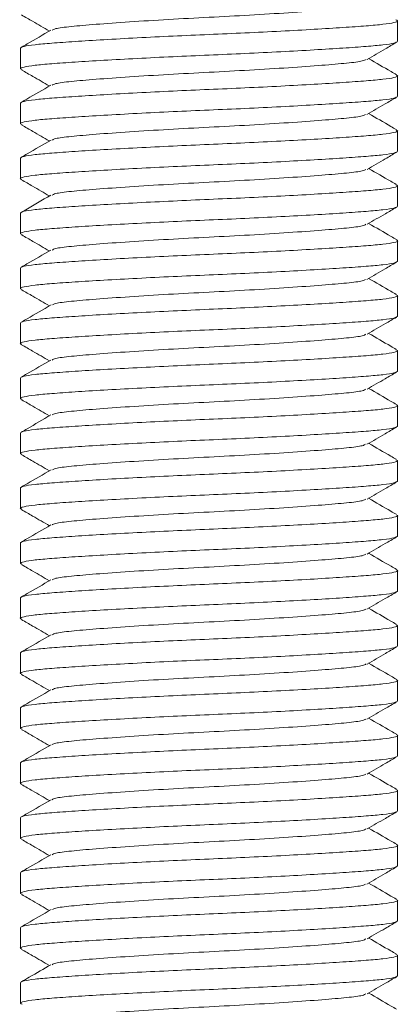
# Model space of a CAD drawing. Header units: millimetres. Extents: x 0 to 210, y 0 to 297.
# Tile 3 of 9: x 67.5 to 73.52, y 145.81 to 161.48. Entities that reach past the tile are written whole.
import ezdxf

# ---------------------------------------------------------------- set-up
doc = ezdxf.new("R2010")
doc.units = ezdxf.units.MM

msp = doc.modelspace()

# ---------------------------------------------------------------- linework, layer by layer
at = {"color": 7, "linetype": 'Continuous', "lineweight": 15}
for p, q in [((73.507, 161.137), (73.507, 161.464)), ((67.507, 161.027), (67.507, 160.699)), ((73.507, 160.262), (73.507, 160.589)), ((67.507, 160.152), (67.507, 159.824)), ((73.507, 159.387), (73.507, 159.714)), ((67.507, 159.277), (67.507, 158.949)), ((73.507, 158.512), (73.507, 158.839)), ((67.507, 158.402), (67.507, 158.074)), ((73.507, 157.637), (73.507, 157.964)), ((67.507, 157.527), (67.507, 157.199)), ((73.507, 156.762), (73.507, 157.089)), ((67.507, 156.652), (67.507, 156.324)), ((73.507, 155.887), (73.507, 156.214)), ((67.507, 155.777), (67.507, 155.449)), ((73.507, 155.012), (73.507, 155.339)), ((67.507, 154.902), (67.507, 154.574)), ((73.507, 154.137), (73.507, 154.464)), ((67.507, 154.027), (67.507, 153.699)), ((73.507, 153.262), (73.507, 153.589)), ((67.507, 153.152), (67.507, 152.824)), ((73.507, 152.387), (73.507, 152.714)), ((67.507, 152.277), (67.507, 151.949)), ((73.507, 151.512), (73.507, 151.839)), ((67.507, 151.402), (67.507, 151.074)), ((73.507, 150.637), (73.507, 150.964)), ((67.507, 150.527), (67.507, 150.199)), ((73.507, 149.762), (73.507, 150.089)), ((67.507, 149.652), (67.507, 149.324)), ((73.507, 148.887), (73.507, 149.214)), ((67.507, 148.777), (67.507, 148.449)), ((73.507, 148.012), (73.507, 148.339)), ((67.507, 147.902), (67.507, 147.574)), ((73.507, 147.137), (73.507, 147.464)), ((67.507, 147.027), (67.507, 146.699)), ((73.507, 146.262), (73.507, 146.589)), ((67.507, 146.152), (67.507, 145.824))]:
    msp.add_line(p, q, dxfattribs=at)
for points, knots in [([(73, 161.724), (72.987, 161.716), (72.955, 161.695), (72.714, 161.665), (72.317, 161.631), (71.784, 161.592), (71.164, 161.554), (70.507, 161.519), (69.849, 161.485), (69.229, 161.446), (68.696, 161.408), (68.299, 161.373), (68.058, 161.344), (68.027, 161.323), (68.014, 161.315)], [0, 0, 0, 0, 0.056794, 0.144207, 0.231619, 0.322135, 0.412651, 0.500063, 0.587475, 0.677991, 0.768507, 0.855919, 0.943332, 1, 1, 1, 1]), ([(73.478, 161.478), (73.491, 161.474), (73.528, 161.459), (73.463, 161.435), (73.295, 161.408), (73.018, 161.383), (72.648, 161.357), (72.187, 161.328), (71.657, 161.299), (71.088, 161.271), (70.507, 161.246), (69.925, 161.22), (69.357, 161.192), (68.826, 161.163), (68.366, 161.134), (67.995, 161.108), (67.721, 161.083), (67.541, 161.056), (67.518, 161.037), (67.507, 161.027)], [0, 0, 0, 0, 0.029353, 0.091237, 0.151903, 0.210594, 0.270603, 0.332212, 0.394235, 0.455436, 0.514676, 0.573917, 0.635118, 0.697141, 0.75875, 0.818759, 0.87745, 0.938116, 1, 1, 1, 1]), ([(67.525, 161.557), (67.584, 161.523), (67.732, 161.438), (67.879, 161.352), (67.968, 161.301)], [0, 0, 0, 0, 0.397543, 1, 1, 1, 1]), ([(67.993, 161.315), (67.867, 161.242), (67.712, 161.152), (67.557, 161.062), (67.529, 161.046)], [0, 0, 0, 0, 0.818203, 1, 1, 1, 1]), ([(67.533, 160.687), (67.522, 160.691), (67.486, 160.705), (67.551, 160.728), (67.719, 160.756), (67.996, 160.78), (68.366, 160.807), (68.826, 160.835), (69.357, 160.864), (69.925, 160.893), (70.507, 160.918), (71.088, 160.943), (71.657, 160.971), (72.187, 161.001), (72.648, 161.029), (73.019, 161.056), (73.292, 161.08), (73.472, 161.108), (73.495, 161.127), (73.507, 161.137)], [0, 0, 0, 0, 0.026671, 0.088726, 0.14956, 0.208412, 0.268588, 0.330367, 0.392561, 0.453932, 0.513335, 0.572739, 0.63411, 0.696304, 0.758083, 0.818258, 0.877111, 0.937945, 1, 1, 1, 1]), ([(73.023, 160.85), (73.119, 160.906), (73.274, 160.996), (73.43, 161.086), (73.488, 161.12)], [0, 0, 0, 0, 0.621672, 1, 1, 1, 1]), ([(73.004, 160.85), (72.99, 160.842), (72.958, 160.82), (72.715, 160.79), (72.317, 160.756), (71.784, 160.717), (71.164, 160.679), (70.507, 160.644), (69.849, 160.61), (69.229, 160.571), (68.696, 160.533), (68.299, 160.498), (68.055, 160.468), (68.023, 160.447), (68.01, 160.438)], [0, 0, 0, 0, 0.0603965, 0.1471172, 0.2338379, 0.3236372, 0.4134366, 0.5001573, 0.586878, 0.6766773, 0.7664766, 0.8531973, 0.939918, 1, 1, 1, 1]), ([(73.488, 160.606), (73.46, 160.623), (73.312, 160.708), (73.164, 160.794), (73.045, 160.863)], [0, 0, 0, 0, 0.191848, 1, 1, 1, 1]), ([(67.529, 160.68), (67.587, 160.646), (67.734, 160.562), (67.88, 160.477), (67.968, 160.426)], [0, 0, 0, 0, 0.398829, 1, 1, 1, 1]), ([(73.484, 160.6), (73.494, 160.597), (73.528, 160.583), (73.462, 160.56), (73.295, 160.533), (73.018, 160.508), (72.648, 160.482), (72.187, 160.453), (71.657, 160.424), (71.088, 160.396), (70.507, 160.371), (69.925, 160.345), (69.357, 160.317), (68.826, 160.288), (68.366, 160.259), (67.995, 160.233), (67.721, 160.208), (67.541, 160.181), (67.518, 160.162), (67.507, 160.152)], [0, 0, 0, 0, 0.023402, 0.085665, 0.146703, 0.205754, 0.266131, 0.328118, 0.390521, 0.452097, 0.511701, 0.571304, 0.632881, 0.695284, 0.757271, 0.817648, 0.876699, 0.937736, 1, 1, 1, 1]), ([(67.991, 160.438), (67.864, 160.365), (67.709, 160.275), (67.554, 160.185), (67.526, 160.169)], [0, 0, 0, 0, 0.817128, 1, 1, 1, 1]), ([(67.533, 159.812), (67.522, 159.816), (67.486, 159.83), (67.551, 159.853), (67.719, 159.881), (67.996, 159.905), (68.366, 159.932), (68.826, 159.96), (69.357, 159.989), (69.925, 160.018), (70.507, 160.043), (71.088, 160.068), (71.657, 160.096), (72.187, 160.126), (72.648, 160.154), (73.019, 160.181), (73.292, 160.205), (73.472, 160.233), (73.495, 160.252), (73.507, 160.262)], [0, 0, 0, 0, 0.027045, 0.089076, 0.149886, 0.208717, 0.268869, 0.330624, 0.392795, 0.454141, 0.513522, 0.572903, 0.63425, 0.696421, 0.758176, 0.818328, 0.877159, 0.937969, 1, 1, 1, 1]), ([(73.018, 159.972), (73.114, 160.028), (73.269, 160.118), (73.424, 160.208), (73.482, 160.242)], [0, 0, 0, 0, 0.622628, 1, 1, 1, 1]), ([(72.997, 159.972), (72.985, 159.965), (72.953, 159.945), (72.714, 159.915), (72.318, 159.881), (71.784, 159.842), (71.164, 159.804), (70.507, 159.769), (69.849, 159.735), (69.229, 159.696), (68.696, 159.658), (68.3, 159.623), (68.061, 159.594), (68.029, 159.574), (68.017, 159.566)], [0, 0, 0, 0, 0.0540435, 0.1419839, 0.2299243, 0.3209866, 0.4120489, 0.4999893, 0.5879297, 0.678992, 0.7700544, 0.8579947, 0.9459351, 1, 1, 1, 1]), ([(73.485, 159.733), (73.457, 159.749), (73.31, 159.834), (73.164, 159.919), (73.045, 159.988)], [0, 0, 0, 0, 0.192366, 1, 1, 1, 1]), ([(73.482, 159.726), (73.492, 159.722), (73.528, 159.709), (73.463, 159.685), (73.295, 159.658), (73.018, 159.633), (72.648, 159.607), (72.187, 159.578), (71.657, 159.549), (71.088, 159.521), (70.507, 159.496), (69.925, 159.47), (69.357, 159.442), (68.826, 159.413), (68.366, 159.384), (67.995, 159.358), (67.721, 159.333), (67.541, 159.306), (67.518, 159.287), (67.507, 159.277)], [0, 0, 0, 0, 0.025956, 0.088057, 0.148935, 0.207831, 0.268051, 0.329876, 0.392115, 0.453531, 0.512978, 0.572426, 0.633841, 0.696081, 0.757906, 0.818125, 0.877021, 0.937899, 1, 1, 1, 1]), ([(67.529, 159.805), (67.588, 159.771), (67.734, 159.686), (67.881, 159.601), (67.968, 159.551)], [0, 0, 0, 0, 0.400654, 1, 1, 1, 1]), ([(67.996, 159.566), (67.869, 159.493), (67.714, 159.403), (67.559, 159.313), (67.531, 159.297)], [0, 0, 0, 0, 0.818365, 1, 1, 1, 1]), ([(67.529, 158.939), (67.52, 158.942), (67.486, 158.955), (67.552, 158.978), (67.719, 159.006), (67.996, 159.03), (68.366, 159.057), (68.826, 159.085), (69.357, 159.114), (69.925, 159.143), (70.507, 159.168), (71.088, 159.193), (71.657, 159.221), (72.187, 159.251), (72.648, 159.279), (73.019, 159.306), (73.292, 159.33), (73.472, 159.358), (73.495, 159.377), (73.507, 159.387)], [0, 0, 0, 0, 0.022533, 0.084852, 0.145944, 0.205047, 0.265478, 0.32752, 0.389979, 0.45161, 0.511267, 0.570923, 0.632554, 0.695013, 0.757055, 0.817486, 0.876589, 0.937681, 1, 1, 1, 1]), ([(73.021, 159.099), (73.118, 159.155), (73.273, 159.245), (73.428, 159.335), (73.487, 159.369)], [0, 0, 0, 0, 0.621982, 1, 1, 1, 1]), ([(73.001, 159.099), (72.988, 159.091), (72.956, 159.07), (72.714, 159.04), (72.317, 159.006), (71.784, 158.967), (71.164, 158.929), (70.507, 158.894), (69.849, 158.86), (69.229, 158.821), (68.696, 158.783), (68.299, 158.748), (68.057, 158.718), (68.025, 158.697), (68.012, 158.689)], [0, 0, 0, 0, 0.0580657, 0.1451798, 0.2322939, 0.3225006, 0.4127073, 0.4998213, 0.5869354, 0.6771421, 0.7673488, 0.8544629, 0.9415769, 1, 1, 1, 1]), ([(73.483, 158.859), (73.455, 158.876), (73.309, 158.96), (73.163, 159.045), (73.045, 159.113)], [0, 0, 0, 0, 0.192689, 1, 1, 1, 1]), ([(67.525, 158.933), (67.584, 158.899), (67.732, 158.813), (67.879, 158.727), (67.969, 158.676)], [0, 0, 0, 0, 0.397204, 1, 1, 1, 1]), ([(73.479, 158.853), (73.491, 158.848), (73.528, 158.834), (73.463, 158.81), (73.295, 158.783), (73.018, 158.758), (72.648, 158.732), (72.187, 158.703), (71.657, 158.674), (71.088, 158.646), (70.507, 158.621), (69.925, 158.595), (69.357, 158.567), (68.826, 158.538), (68.366, 158.509), (67.995, 158.483), (67.721, 158.458), (67.541, 158.431), (67.518, 158.412), (67.507, 158.402)], [0, 0, 0, 0, 0.028807, 0.090726, 0.151426, 0.21015, 0.270193, 0.331837, 0.393894, 0.45513, 0.514404, 0.573677, 0.634913, 0.69697, 0.758614, 0.818657, 0.877381, 0.938081, 1, 1, 1, 1]), ([(67.992, 158.689), (67.85, 158.607), (67.695, 158.517), (67.54, 158.427), (67.528, 158.42)], [0, 0, 0, 0, 0.920232, 1, 1, 1, 1]), ([(67.534, 158.061), (67.522, 158.066), (67.486, 158.08), (67.551, 158.103), (67.719, 158.131), (67.996, 158.155), (68.366, 158.182), (68.826, 158.21), (69.357, 158.239), (69.925, 158.268), (70.507, 158.293), (71.088, 158.318), (71.657, 158.346), (72.187, 158.376), (72.648, 158.404), (73.019, 158.431), (73.292, 158.455), (73.472, 158.483), (73.495, 158.502), (73.507, 158.512)], [0, 0, 0, 0, 0.027942, 0.089916, 0.15067, 0.209446, 0.269543, 0.331241, 0.393354, 0.454645, 0.513971, 0.573297, 0.634587, 0.6967, 0.758399, 0.818496, 0.877272, 0.938026, 1, 1, 1, 1]), ([(73.022, 158.225), (73.119, 158.281), (73.274, 158.371), (73.429, 158.46), (73.487, 158.494)], [0, 0, 0, 0, 0.621945, 1, 1, 1, 1]), ([(73.003, 158.225), (72.99, 158.216), (72.958, 158.195), (72.714, 158.165), (72.317, 158.131), (71.784, 158.092), (71.164, 158.054), (70.507, 158.019), (69.849, 157.985), (69.229, 157.946), (68.696, 157.908), (68.299, 157.873), (68.056, 157.843), (68.024, 157.822), (68.011, 157.814)], [0, 0, 0, 0, 0.05953, 0.146434, 0.233337, 0.323326, 0.413314, 0.500218, 0.587121, 0.67711, 0.767098, 0.854002, 0.940905, 1, 1, 1, 1]), ([(73.488, 157.981), (73.46, 157.997), (73.312, 158.083), (73.165, 158.169), (73.045, 158.238)], [0, 0, 0, 0, 0.191947, 1, 1, 1, 1]), ([(67.53, 158.055), (67.589, 158.021), (67.735, 157.936), (67.881, 157.851), (67.968, 157.801)], [0, 0, 0, 0, 0.399815, 1, 1, 1, 1]), ([(73.485, 157.975), (73.494, 157.971), (73.528, 157.958), (73.462, 157.935), (73.295, 157.908), (73.018, 157.883), (72.648, 157.857), (72.187, 157.828), (71.657, 157.799), (71.088, 157.771), (70.507, 157.746), (69.925, 157.72), (69.357, 157.692), (68.826, 157.663), (68.366, 157.634), (67.995, 157.608), (67.721, 157.583), (67.541, 157.556), (67.518, 157.537), (67.507, 157.527)], [0, 0, 0, 0, 0.0228155, 0.0851166, 0.146191, 0.2052769, 0.2656905, 0.3277147, 0.3901551, 0.4517686, 0.5114078, 0.5710469, 0.6326605, 0.6951009, 0.7571251, 0.8175386, 0.8766246, 0.9376989, 1, 1, 1, 1]), ([(67.992, 157.814), (67.865, 157.74), (67.71, 157.65), (67.555, 157.561), (67.526, 157.544)], [0, 0, 0, 0, 0.817382, 1, 1, 1, 1]), ([(67.532, 157.187), (67.522, 157.191), (67.486, 157.205), (67.551, 157.228), (67.719, 157.256), (67.996, 157.28), (68.366, 157.307), (68.826, 157.335), (69.357, 157.364), (69.925, 157.393), (70.507, 157.418), (71.088, 157.443), (71.657, 157.471), (72.187, 157.501), (72.648, 157.529), (73.019, 157.556), (73.292, 157.58), (73.472, 157.608), (73.495, 157.627), (73.507, 157.637)], [0, 0, 0, 0, 0.026434, 0.088505, 0.149353, 0.20822, 0.26841, 0.330204, 0.392414, 0.453799, 0.513217, 0.572635, 0.634021, 0.69623, 0.758025, 0.818214, 0.877081, 0.93793, 1, 1, 1, 1]), ([(73.018, 157.347), (73.114, 157.403), (73.269, 157.493), (73.424, 157.583), (73.482, 157.617)], [0, 0, 0, 0, 0.622612, 1, 1, 1, 1]), ([(73.485, 157.108), (73.457, 157.125), (73.31, 157.209), (73.163, 157.294), (73.045, 157.363)], [0, 0, 0, 0, 0.192357, 1, 1, 1, 1]), ([(72.996, 157.347), (72.984, 157.34), (72.953, 157.319), (72.714, 157.29), (72.318, 157.256), (71.784, 157.217), (71.164, 157.179), (70.507, 157.144), (69.849, 157.11), (69.229, 157.071), (68.696, 157.033), (68.3, 156.998), (68.061, 156.969), (68.029, 156.949), (68.017, 156.941)], [0, 0, 0, 0, 0.0537897, 0.141782, 0.2297743, 0.3208904, 0.4120064, 0.4999987, 0.587991, 0.6791071, 0.7702231, 0.8582154, 0.9462077, 1, 1, 1, 1]), ([(73.481, 157.102), (73.492, 157.098), (73.528, 157.084), (73.463, 157.06), (73.295, 157.033), (73.018, 157.008), (72.648, 156.982), (72.187, 156.953), (71.657, 156.924), (71.088, 156.896), (70.507, 156.871), (69.925, 156.845), (69.357, 156.817), (68.826, 156.788), (68.366, 156.759), (67.995, 156.733), (67.721, 156.708), (67.541, 156.681), (67.518, 156.662), (67.507, 156.652)], [0, 0, 0, 0, 0.026757, 0.088807, 0.149635, 0.208483, 0.268653, 0.330427, 0.392615, 0.45398, 0.513379, 0.572777, 0.634142, 0.696331, 0.758105, 0.818275, 0.877122, 0.93795, 1, 1, 1, 1]), ([(67.529, 157.18), (67.587, 157.147), (67.734, 157.062), (67.88, 156.977), (67.968, 156.926)], [0, 0, 0, 0, 0.39928, 1, 1, 1, 1]), ([(67.996, 156.941), (67.869, 156.868), (67.715, 156.778), (67.56, 156.688), (67.532, 156.672)], [0, 0, 0, 0, 0.818413, 1, 1, 1, 1]), ([(67.529, 156.314), (67.52, 156.317), (67.486, 156.33), (67.552, 156.353), (67.719, 156.381), (67.996, 156.405), (68.366, 156.432), (68.826, 156.46), (69.357, 156.489), (69.925, 156.518), (70.507, 156.543), (71.088, 156.568), (71.657, 156.596), (72.187, 156.626), (72.648, 156.654), (73.019, 156.681), (73.292, 156.705), (73.472, 156.733), (73.495, 156.752), (73.507, 156.762)], [0, 0, 0, 0, 0.02266, 0.084971, 0.146055, 0.20515, 0.265573, 0.327607, 0.390058, 0.451681, 0.51133, 0.570978, 0.632602, 0.695052, 0.757086, 0.817509, 0.876605, 0.937689, 1, 1, 1, 1]), ([(73.022, 156.475), (73.119, 156.531), (73.274, 156.621), (73.429, 156.711), (73.488, 156.745)], [0, 0, 0, 0, 0.621736, 1, 1, 1, 1]), ([(73.002, 156.475), (72.989, 156.466), (72.958, 156.445), (72.714, 156.415), (72.317, 156.381), (71.784, 156.342), (71.164, 156.304), (70.507, 156.269), (69.849, 156.235), (69.229, 156.196), (68.696, 156.158), (68.299, 156.123), (68.056, 156.093), (68.024, 156.072), (68.011, 156.063)], [0, 0, 0, 0, 0.05932, 0.146178, 0.233037, 0.322978, 0.41292, 0.499778, 0.586637, 0.676579, 0.76652, 0.853379, 0.940237, 1, 1, 1, 1]), ([(73.484, 156.234), (73.455, 156.25), (73.309, 156.335), (73.163, 156.42), (73.045, 156.488)], [0, 0, 0, 0, 0.192369, 1, 1, 1, 1]), ([(67.525, 156.308), (67.584, 156.274), (67.732, 156.188), (67.879, 156.102), (67.969, 156.051)], [0, 0, 0, 0, 0.397071, 1, 1, 1, 1]), ([(73.48, 156.227), (73.491, 156.223), (73.528, 156.209), (73.463, 156.185), (73.295, 156.158), (73.018, 156.133), (72.648, 156.107), (72.187, 156.078), (71.657, 156.049), (71.088, 156.021), (70.507, 155.996), (69.925, 155.97), (69.357, 155.942), (68.826, 155.913), (68.366, 155.884), (67.995, 155.858), (67.721, 155.833), (67.541, 155.806), (67.518, 155.787), (67.507, 155.777)], [0, 0, 0, 0, 0.027917, 0.089893, 0.150649, 0.209426, 0.269524, 0.331225, 0.393339, 0.454631, 0.513959, 0.573286, 0.634578, 0.696693, 0.758393, 0.818491, 0.877269, 0.938024, 1, 1, 1, 1]), ([(67.991, 156.064), (67.864, 155.99), (67.71, 155.9), (67.555, 155.811), (67.526, 155.794)], [0, 0, 0, 0, 0.817476, 1, 1, 1, 1]), ([(67.535, 155.436), (67.523, 155.44), (67.485, 155.454), (67.551, 155.478), (67.719, 155.506), (67.996, 155.53), (68.366, 155.557), (68.826, 155.585), (69.357, 155.614), (69.925, 155.643), (70.507, 155.668), (71.088, 155.693), (71.657, 155.721), (72.187, 155.751), (72.648, 155.779), (73.019, 155.806), (73.292, 155.83), (73.472, 155.858), (73.495, 155.877), (73.507, 155.887)], [0, 0, 0, 0, 0.028739, 0.090662, 0.151366, 0.210094, 0.270141, 0.33179, 0.393852, 0.455092, 0.514369, 0.573647, 0.634887, 0.696949, 0.758597, 0.818645, 0.877372, 0.938077, 1, 1, 1, 1]), ([(73.021, 155.599), (73.117, 155.655), (73.272, 155.745), (73.427, 155.834), (73.486, 155.868)], [0, 0, 0, 0, 0.620085, 1, 1, 1, 1]), ([(73.001, 155.599), (72.988, 155.591), (72.956, 155.57), (72.714, 155.54), (72.317, 155.506), (71.784, 155.467), (71.164, 155.429), (70.507, 155.394), (69.849, 155.36), (69.229, 155.321), (68.696, 155.283), (68.299, 155.248), (68.057, 155.218), (68.026, 155.198), (68.013, 155.189)], [0, 0, 0, 0, 0.058062, 0.145239, 0.232416, 0.322688, 0.41296, 0.500137, 0.587314, 0.677586, 0.767857, 0.855034, 0.942211, 1, 1, 1, 1]), ([(73.488, 155.356), (73.46, 155.372), (73.312, 155.458), (73.165, 155.544), (73.045, 155.613)], [0, 0, 0, 0, 0.19204, 1, 1, 1, 1]), ([(73.485, 155.35), (73.494, 155.346), (73.528, 155.333), (73.462, 155.31), (73.295, 155.283), (73.018, 155.258), (72.648, 155.232), (72.187, 155.203), (71.657, 155.174), (71.088, 155.146), (70.507, 155.121), (69.925, 155.095), (69.357, 155.067), (68.826, 155.038), (68.366, 155.009), (67.995, 154.983), (67.721, 154.958), (67.541, 154.931), (67.518, 154.912), (67.507, 154.902)], [0, 0, 0, 0, 0.022818, 0.085119, 0.146193, 0.205279, 0.265693, 0.327717, 0.390157, 0.45177, 0.511409, 0.571048, 0.632662, 0.695102, 0.757126, 0.817539, 0.876625, 0.937699, 1, 1, 1, 1]), ([(67.531, 155.429), (67.589, 155.395), (67.735, 155.311), (67.881, 155.226), (67.968, 155.176)], [0, 0, 0, 0, 0.400553, 1, 1, 1, 1]), ([(67.993, 155.19), (67.866, 155.116), (67.711, 155.026), (67.556, 154.936), (67.527, 154.92)], [0, 0, 0, 0, 0.817707, 1, 1, 1, 1]), ([(67.531, 154.562), (67.521, 154.566), (67.486, 154.58), (67.551, 154.603), (67.719, 154.631), (67.996, 154.655), (68.366, 154.682), (68.826, 154.71), (69.357, 154.739), (69.925, 154.768), (70.507, 154.793), (71.088, 154.818), (71.657, 154.846), (72.187, 154.876), (72.648, 154.904), (73.019, 154.931), (73.292, 154.955), (73.472, 154.983), (73.495, 155.002), (73.507, 155.012)], [0, 0, 0, 0, 0.025415, 0.08755, 0.148462, 0.207391, 0.267644, 0.329503, 0.391777, 0.453227, 0.512708, 0.572188, 0.633638, 0.695912, 0.757771, 0.818024, 0.876953, 0.937865, 1, 1, 1, 1]), ([(73.018, 154.722), (73.114, 154.778), (73.269, 154.868), (73.424, 154.958), (73.483, 154.992)], [0, 0, 0, 0, 0.622558, 1, 1, 1, 1]), ([(72.997, 154.723), (72.985, 154.715), (72.953, 154.695), (72.714, 154.665), (72.318, 154.631), (71.784, 154.592), (71.164, 154.554), (70.507, 154.519), (69.849, 154.485), (69.229, 154.446), (68.696, 154.408), (68.3, 154.373), (68.061, 154.344), (68.029, 154.324), (68.017, 154.316)], [0, 0, 0, 0, 0.054185, 0.142099, 0.230013, 0.321048, 0.412083, 0.499997, 0.587911, 0.678946, 0.769981, 0.857895, 0.945809, 1, 1, 1, 1]), ([(73.484, 154.484), (73.456, 154.5), (73.309, 154.585), (73.163, 154.67), (73.045, 154.738)], [0, 0, 0, 0, 0.192999, 1, 1, 1, 1]), ([(67.528, 154.556), (67.586, 154.522), (67.733, 154.437), (67.88, 154.352), (67.968, 154.301)], [0, 0, 0, 0, 0.398932, 1, 1, 1, 1]), ([(73.48, 154.477), (73.491, 154.473), (73.528, 154.459), (73.463, 154.435), (73.295, 154.408), (73.018, 154.383), (72.648, 154.357), (72.187, 154.328), (71.657, 154.299), (71.088, 154.271), (70.507, 154.246), (69.925, 154.22), (69.357, 154.192), (68.826, 154.163), (68.366, 154.134), (67.995, 154.108), (67.721, 154.083), (67.541, 154.056), (67.518, 154.037), (67.507, 154.027)], [0, 0, 0, 0, 0.027668, 0.089659, 0.15043, 0.209223, 0.269337, 0.331053, 0.393183, 0.454491, 0.513834, 0.573177, 0.634484, 0.696615, 0.758331, 0.818445, 0.877237, 0.938008, 1, 1, 1, 1]), ([(67.996, 154.316), (67.869, 154.243), (67.714, 154.153), (67.559, 154.063), (67.531, 154.047)], [0, 0, 0, 0, 0.818418, 1, 1, 1, 1]), ([(67.529, 153.688), (67.52, 153.692), (67.486, 153.705), (67.551, 153.728), (67.719, 153.756), (67.996, 153.78), (68.366, 153.807), (68.826, 153.835), (69.357, 153.864), (69.925, 153.893), (70.507, 153.918), (71.088, 153.943), (71.657, 153.971), (72.187, 154.001), (72.648, 154.029), (73.019, 154.056), (73.292, 154.08), (73.472, 154.108), (73.495, 154.127), (73.507, 154.137)], [0, 0, 0, 0, 0.023378, 0.085643, 0.146682, 0.205734, 0.266113, 0.328102, 0.390506, 0.452084, 0.511689, 0.571294, 0.632872, 0.695276, 0.757265, 0.817644, 0.876696, 0.937735, 1, 1, 1, 1]), ([(73.023, 153.85), (73.119, 153.906), (73.275, 153.996), (73.43, 154.086), (73.488, 154.12)], [0, 0, 0, 0, 0.621562, 1, 1, 1, 1]), ([(73.003, 153.85), (72.99, 153.842), (72.958, 153.82), (72.715, 153.79), (72.317, 153.756), (71.784, 153.717), (71.164, 153.679), (70.507, 153.644), (69.849, 153.61), (69.229, 153.571), (68.696, 153.533), (68.299, 153.498), (68.055, 153.468), (68.023, 153.447), (68.01, 153.438)], [0, 0, 0, 0, 0.0602231, 0.1469192, 0.2336152, 0.323389, 0.4131628, 0.4998589, 0.5865549, 0.6763287, 0.7661025, 0.8527986, 0.9394946, 1, 1, 1, 1]), ([(73.485, 153.608), (73.457, 153.624), (73.31, 153.709), (73.164, 153.794), (73.045, 153.863)], [0, 0, 0, 0, 0.192014, 1, 1, 1, 1]), ([(73.481, 153.602), (73.492, 153.598), (73.528, 153.584), (73.463, 153.56), (73.295, 153.533), (73.018, 153.508), (72.648, 153.482), (72.187, 153.453), (71.657, 153.424), (71.088, 153.396), (70.507, 153.371), (69.925, 153.345), (69.357, 153.317), (68.826, 153.288), (68.366, 153.259), (67.995, 153.233), (67.721, 153.208), (67.541, 153.181), (67.518, 153.162), (67.507, 153.152)], [0, 0, 0, 0, 0.0265428, 0.0886063, 0.1494477, 0.2083083, 0.2684913, 0.330279, 0.3924812, 0.4538598, 0.5132714, 0.5726831, 0.6340616, 0.6962638, 0.7580515, 0.8182346, 0.8770952, 0.9379366, 1, 1, 1, 1]), ([(67.526, 153.682), (67.584, 153.648), (67.732, 153.563), (67.88, 153.477), (67.969, 153.426)], [0, 0, 0, 0, 0.397207, 1, 1, 1, 1]), ([(67.99, 153.438), (67.864, 153.365), (67.709, 153.275), (67.554, 153.185), (67.526, 153.169)], [0, 0, 0, 0, 0.817164, 1, 1, 1, 1]), ([(67.535, 152.811), (67.523, 152.815), (67.485, 152.829), (67.551, 152.853), (67.719, 152.881), (67.996, 152.905), (68.366, 152.932), (68.826, 152.96), (69.357, 152.989), (69.925, 153.018), (70.507, 153.043), (71.088, 153.068), (71.657, 153.096), (72.187, 153.126), (72.648, 153.154), (73.019, 153.181), (73.292, 153.205), (73.472, 153.233), (73.495, 153.252), (73.507, 153.262)], [0, 0, 0, 0, 0.029167, 0.091063, 0.15174, 0.210442, 0.270463, 0.332084, 0.394119, 0.455332, 0.514583, 0.573835, 0.635048, 0.697083, 0.758704, 0.818725, 0.877426, 0.938104, 1, 1, 1, 1]), ([(73.02, 152.973), (73.116, 153.029), (73.271, 153.119), (73.426, 153.209), (73.484, 153.243)], [0, 0, 0, 0, 0.622493, 1, 1, 1, 1]), ([(72.999, 152.974), (72.987, 152.965), (72.955, 152.945), (72.714, 152.915), (72.317, 152.881), (71.784, 152.842), (71.164, 152.804), (70.507, 152.769), (69.849, 152.735), (69.229, 152.696), (68.696, 152.658), (68.299, 152.623), (68.058, 152.594), (68.027, 152.573), (68.014, 152.565)], [0, 0, 0, 0, 0.056334, 0.143789, 0.231244, 0.321803, 0.412363, 0.499817, 0.587272, 0.677831, 0.768391, 0.855845, 0.9433, 1, 1, 1, 1]), ([(73.488, 152.731), (73.46, 152.748), (73.312, 152.833), (73.164, 152.919), (73.045, 152.988)], [0, 0, 0, 0, 0.192108, 1, 1, 1, 1]), ([(73.484, 152.725), (73.494, 152.722), (73.528, 152.708), (73.462, 152.685), (73.295, 152.658), (73.018, 152.633), (72.648, 152.607), (72.187, 152.578), (71.657, 152.549), (71.088, 152.521), (70.507, 152.496), (69.925, 152.47), (69.357, 152.442), (68.826, 152.413), (68.366, 152.384), (67.995, 152.358), (67.721, 152.333), (67.541, 152.306), (67.518, 152.287), (67.507, 152.277)], [0, 0, 0, 0, 0.023368, 0.085634, 0.146674, 0.205727, 0.266106, 0.328095, 0.3905, 0.452079, 0.511684, 0.57129, 0.632868, 0.695273, 0.757263, 0.817642, 0.876694, 0.937734, 1, 1, 1, 1]), ([(67.531, 152.804), (67.59, 152.77), (67.736, 152.686), (67.881, 152.601), (67.968, 152.551)], [0, 0, 0, 0, 0.401074, 1, 1, 1, 1]), ([(67.993, 152.565), (67.867, 152.492), (67.712, 152.402), (67.557, 152.312), (67.529, 152.296)], [0, 0, 0, 0, 0.818006, 1, 1, 1, 1]), ([(67.53, 151.938), (67.52, 151.942), (67.486, 151.955), (67.551, 151.978), (67.719, 152.006), (67.996, 152.03), (68.366, 152.057), (68.826, 152.085), (69.357, 152.114), (69.925, 152.143), (70.507, 152.168), (71.088, 152.193), (71.657, 152.221), (72.187, 152.251), (72.648, 152.279), (73.019, 152.306), (73.292, 152.33), (73.472, 152.358), (73.495, 152.377), (73.507, 152.387)], [0, 0, 0, 0, 0.024102, 0.086321, 0.147315, 0.206324, 0.266658, 0.3286, 0.390958, 0.452491, 0.512051, 0.571612, 0.633144, 0.695502, 0.757445, 0.817779, 0.876787, 0.937781, 1, 1, 1, 1]), ([(73.019, 152.098), (73.115, 152.154), (73.271, 152.244), (73.426, 152.334), (73.485, 152.368)], [0, 0, 0, 0, 0.622311, 1, 1, 1, 1]), ([(72.998, 152.098), (72.986, 152.09), (72.954, 152.07), (72.714, 152.04), (72.318, 152.006), (71.784, 151.967), (71.164, 151.929), (70.507, 151.894), (69.849, 151.86), (69.229, 151.821), (68.696, 151.783), (68.3, 151.748), (68.06, 151.719), (68.028, 151.699), (68.016, 151.691)], [0, 0, 0, 0, 0.05511, 0.142843, 0.230575, 0.321423, 0.41227, 0.500002, 0.587735, 0.678582, 0.769429, 0.857162, 0.944894, 1, 1, 1, 1]), ([(73.482, 151.86), (73.454, 151.876), (73.308, 151.96), (73.163, 152.045), (73.045, 152.113)], [0, 0, 0, 0, 0.193001, 1, 1, 1, 1]), ([(67.526, 151.932), (67.585, 151.898), (67.732, 151.812), (67.88, 151.727), (67.968, 151.676)], [0, 0, 0, 0, 0.398193, 1, 1, 1, 1]), ([(73.479, 151.853), (73.491, 151.848), (73.528, 151.834), (73.463, 151.81), (73.295, 151.783), (73.018, 151.758), (72.648, 151.732), (72.187, 151.703), (71.657, 151.674), (71.088, 151.646), (70.507, 151.621), (69.925, 151.595), (69.357, 151.567), (68.826, 151.538), (68.366, 151.509), (67.995, 151.483), (67.721, 151.458), (67.541, 151.431), (67.518, 151.412), (67.507, 151.402)], [0, 0, 0, 0, 0.029186, 0.091081, 0.151757, 0.210458, 0.270477, 0.332097, 0.394131, 0.455342, 0.514593, 0.573843, 0.635055, 0.697088, 0.758708, 0.818728, 0.877429, 0.938105, 1, 1, 1, 1]), ([(67.995, 151.691), (67.868, 151.617), (67.714, 151.528), (67.559, 151.438), (67.531, 151.422)], [0, 0, 0, 0, 0.818371, 1, 1, 1, 1]), ([(67.531, 151.063), (67.521, 151.067), (67.486, 151.08), (67.551, 151.103), (67.719, 151.131), (67.996, 151.155), (68.366, 151.182), (68.826, 151.21), (69.357, 151.239), (69.925, 151.268), (70.507, 151.293), (71.088, 151.318), (71.657, 151.346), (72.187, 151.376), (72.648, 151.404), (73.019, 151.431), (73.292, 151.455), (73.472, 151.483), (73.495, 151.502), (73.507, 151.512)], [0, 0, 0, 0, 0.024677, 0.086859, 0.147817, 0.206791, 0.267089, 0.328995, 0.391317, 0.452813, 0.512338, 0.571864, 0.63336, 0.695682, 0.757588, 0.817886, 0.87686, 0.937818, 1, 1, 1, 1]), ([(73.023, 151.225), (73.12, 151.281), (73.275, 151.371), (73.43, 151.461), (73.489, 151.495)], [0, 0, 0, 0, 0.62152, 1, 1, 1, 1]), ([(73.004, 151.226), (72.991, 151.217), (72.959, 151.196), (72.715, 151.165), (72.317, 151.131), (71.785, 151.092), (71.164, 151.054), (70.507, 151.019), (69.849, 150.985), (69.229, 150.946), (68.696, 150.908), (68.299, 150.873), (68.055, 150.843), (68.023, 150.822), (68.01, 150.813)], [0, 0, 0, 0, 0.060641, 0.147282, 0.233923, 0.32364, 0.413356, 0.499997, 0.586638, 0.676355, 0.766072, 0.852713, 0.939353, 1, 1, 1, 1]), ([(73.486, 150.982), (73.458, 150.999), (73.311, 151.084), (73.164, 151.169), (73.045, 151.238)], [0, 0, 0, 0, 0.191816, 1, 1, 1, 1]), ([(73.483, 150.976), (73.493, 150.972), (73.528, 150.959), (73.462, 150.935), (73.295, 150.908), (73.018, 150.883), (72.648, 150.857), (72.187, 150.828), (71.657, 150.799), (71.088, 150.771), (70.507, 150.746), (69.925, 150.72), (69.357, 150.692), (68.826, 150.663), (68.366, 150.634), (67.995, 150.608), (67.721, 150.583), (67.541, 150.556), (67.518, 150.537), (67.507, 150.527)], [0, 0, 0, 0, 0.024864, 0.087034, 0.147981, 0.206943, 0.26723, 0.329124, 0.391433, 0.452918, 0.512432, 0.571946, 0.63343, 0.69574, 0.757634, 0.817921, 0.876883, 0.93783, 1, 1, 1, 1]), ([(67.527, 151.056), (67.586, 151.023), (67.733, 150.937), (67.88, 150.852), (67.969, 150.801)], [0, 0, 0, 0, 0.39769, 1, 1, 1, 1]), ([(67.99, 150.813), (67.864, 150.74), (67.709, 150.65), (67.554, 150.56), (67.525, 150.544)], [0, 0, 0, 0, 0.817029, 1, 1, 1, 1]), ([(67.535, 150.186), (67.523, 150.19), (67.485, 150.204), (67.551, 150.228), (67.719, 150.256), (67.996, 150.28), (68.366, 150.307), (68.826, 150.335), (69.357, 150.364), (69.925, 150.393), (70.507, 150.418), (71.088, 150.443), (71.657, 150.471), (72.187, 150.501), (72.648, 150.529), (73.019, 150.556), (73.292, 150.58), (73.472, 150.608), (73.495, 150.627), (73.507, 150.637)], [0, 0, 0, 0, 0.028947, 0.090857, 0.151548, 0.210263, 0.270298, 0.331933, 0.393981, 0.455208, 0.514473, 0.573738, 0.634965, 0.697014, 0.758649, 0.818683, 0.877399, 0.93809, 1, 1, 1, 1]), ([(73.019, 150.348), (73.115, 150.404), (73.27, 150.493), (73.425, 150.583), (73.483, 150.617)], [0, 0, 0, 0, 0.622592, 1, 1, 1, 1]), ([(72.998, 150.348), (72.985, 150.34), (72.954, 150.32), (72.714, 150.29), (72.318, 150.256), (71.784, 150.217), (71.164, 150.179), (70.507, 150.144), (69.849, 150.11), (69.229, 150.071), (68.696, 150.033), (68.3, 149.998), (68.06, 149.969), (68.028, 149.949), (68.016, 149.941)], [0, 0, 0, 0, 0.055087, 0.142822, 0.230557, 0.321407, 0.412257, 0.499992, 0.587727, 0.678576, 0.769426, 0.857161, 0.944896, 1, 1, 1, 1]), ([(73.487, 150.107), (73.459, 150.123), (73.311, 150.209), (73.164, 150.294), (73.045, 150.363)], [0, 0, 0, 0, 0.192188, 1, 1, 1, 1]), ([(67.531, 150.179), (67.59, 150.145), (67.735, 150.061), (67.881, 149.976), (67.968, 149.926)], [0, 0, 0, 0, 0.401062, 1, 1, 1, 1]), ([(73.483, 150.101), (73.493, 150.097), (73.528, 150.083), (73.462, 150.06), (73.295, 150.033), (73.018, 150.008), (72.648, 149.982), (72.187, 149.953), (71.657, 149.924), (71.088, 149.896), (70.507, 149.871), (69.925, 149.845), (69.357, 149.817), (68.826, 149.788), (68.366, 149.759), (67.995, 149.733), (67.721, 149.708), (67.541, 149.681), (67.518, 149.662), (67.507, 149.652)], [0, 0, 0, 0, 0.024371, 0.086573, 0.14755, 0.206542, 0.266859, 0.328785, 0.391126, 0.452641, 0.512186, 0.57173, 0.633245, 0.695586, 0.757512, 0.817829, 0.876821, 0.937798, 1, 1, 1, 1]), ([(67.995, 149.941), (67.868, 149.867), (67.713, 149.777), (67.558, 149.687), (67.53, 149.671)], [0, 0, 0, 0, 0.818121, 1, 1, 1, 1]), ([(67.529, 149.313), (67.52, 149.317), (67.486, 149.33), (67.551, 149.353), (67.719, 149.381), (67.996, 149.405), (68.366, 149.432), (68.826, 149.46), (69.357, 149.489), (69.925, 149.518), (70.507, 149.543), (71.088, 149.568), (71.657, 149.596), (72.187, 149.626), (72.648, 149.654), (73.019, 149.681), (73.292, 149.705), (73.472, 149.733), (73.495, 149.752), (73.507, 149.762)], [0, 0, 0, 0, 0.02311, 0.085393, 0.146449, 0.205517, 0.265912, 0.327918, 0.390339, 0.451934, 0.511555, 0.571176, 0.632771, 0.695193, 0.757198, 0.817594, 0.876662, 0.937718, 1, 1, 1, 1]), ([(73.02, 149.474), (73.117, 149.529), (73.272, 149.619), (73.427, 149.709), (73.485, 149.743)], [0, 0, 0, 0, 0.622293, 1, 1, 1, 1]), ([(72.999, 149.474), (72.987, 149.466), (72.955, 149.445), (72.714, 149.415), (72.317, 149.381), (71.784, 149.342), (71.164, 149.304), (70.507, 149.269), (69.849, 149.235), (69.229, 149.196), (68.696, 149.158), (68.299, 149.123), (68.059, 149.094), (68.027, 149.073), (68.015, 149.065)], [0, 0, 0, 0, 0.056697, 0.14415, 0.231602, 0.322159, 0.412716, 0.500169, 0.587622, 0.678179, 0.768736, 0.856188, 0.943641, 1, 1, 1, 1]), ([(73.482, 149.235), (73.454, 149.251), (73.308, 149.335), (73.163, 149.42), (73.045, 149.488)], [0, 0, 0, 0, 0.192987, 1, 1, 1, 1]), ([(73.478, 149.228), (73.491, 149.224), (73.528, 149.209), (73.463, 149.185), (73.295, 149.158), (73.018, 149.133), (72.648, 149.107), (72.187, 149.078), (71.657, 149.049), (71.088, 149.021), (70.507, 148.996), (69.925, 148.97), (69.357, 148.942), (68.826, 148.913), (68.366, 148.884), (67.995, 148.858), (67.721, 148.833), (67.541, 148.806), (67.518, 148.787), (67.507, 148.777)], [0, 0, 0, 0, 0.0293862, 0.0912683, 0.151932, 0.2106207, 0.270628, 0.3322351, 0.3942557, 0.4554549, 0.5146931, 0.5739312, 0.6351305, 0.697151, 0.7587582, 0.8187655, 0.8774541, 0.9381179, 1, 1, 1, 1]), ([(67.526, 149.307), (67.584, 149.273), (67.732, 149.188), (67.88, 149.102), (67.968, 149.051)], [0, 0, 0, 0, 0.39763, 1, 1, 1, 1]), ([(67.994, 149.065), (67.867, 148.992), (67.713, 148.902), (67.558, 148.812), (67.53, 148.796)], [0, 0, 0, 0, 0.818243, 1, 1, 1, 1]), ([(67.532, 148.437), (67.522, 148.441), (67.486, 148.455), (67.551, 148.478), (67.719, 148.506), (67.996, 148.53), (68.366, 148.557), (68.826, 148.585), (69.357, 148.614), (69.925, 148.643), (70.507, 148.668), (71.088, 148.693), (71.657, 148.721), (72.187, 148.751), (72.648, 148.779), (73.019, 148.806), (73.292, 148.83), (73.472, 148.858), (73.495, 148.877), (73.507, 148.887)], [0, 0, 0, 0, 0.026373, 0.088447, 0.149299, 0.20817, 0.268364, 0.330162, 0.392375, 0.453764, 0.513186, 0.572608, 0.633998, 0.696211, 0.758009, 0.818203, 0.877074, 0.937926, 1, 1, 1, 1]), ([(73.023, 148.6), (73.12, 148.656), (73.275, 148.746), (73.43, 148.836), (73.488, 148.87)], [0, 0, 0, 0, 0.621633, 1, 1, 1, 1]), ([(73.004, 148.601), (72.991, 148.592), (72.959, 148.571), (72.715, 148.54), (72.317, 148.506), (71.784, 148.467), (71.164, 148.429), (70.507, 148.394), (69.849, 148.36), (69.229, 148.321), (68.696, 148.283), (68.299, 148.248), (68.055, 148.218), (68.023, 148.197), (68.01, 148.188)], [0, 0, 0, 0, 0.060493, 0.147191, 0.233888, 0.323663, 0.413438, 0.500136, 0.586833, 0.676608, 0.766383, 0.85308, 0.939778, 1, 1, 1, 1]), ([(73.488, 148.357), (73.459, 148.373), (73.312, 148.458), (73.164, 148.544), (73.045, 148.613)], [0, 0, 0, 0, 0.191833, 1, 1, 1, 1]), ([(67.529, 148.431), (67.587, 148.397), (67.734, 148.312), (67.88, 148.227), (67.968, 148.176)], [0, 0, 0, 0, 0.39862, 1, 1, 1, 1]), ([(73.484, 148.35), (73.494, 148.347), (73.528, 148.333), (73.462, 148.31), (73.295, 148.283), (73.018, 148.258), (72.648, 148.232), (72.187, 148.203), (71.657, 148.174), (71.088, 148.146), (70.507, 148.121), (69.925, 148.095), (69.357, 148.067), (68.826, 148.038), (68.366, 148.009), (67.995, 147.983), (67.721, 147.958), (67.541, 147.931), (67.518, 147.912), (67.507, 147.902)], [0, 0, 0, 0, 0.023582, 0.085834, 0.146861, 0.205901, 0.266267, 0.328242, 0.390634, 0.452199, 0.511791, 0.571383, 0.632949, 0.69534, 0.757316, 0.817682, 0.876721, 0.937748, 1, 1, 1, 1]), ([(67.991, 148.188), (67.864, 148.115), (67.709, 148.025), (67.554, 147.935), (67.525, 147.919)], [0, 0, 0, 0, 0.817095, 1, 1, 1, 1]), ([(67.534, 147.561), (67.523, 147.565), (67.486, 147.579), (67.551, 147.603), (67.719, 147.631), (67.996, 147.655), (68.366, 147.682), (68.826, 147.71), (69.357, 147.739), (69.925, 147.768), (70.507, 147.793), (71.088, 147.818), (71.657, 147.846), (72.187, 147.876), (72.648, 147.904), (73.019, 147.931), (73.292, 147.955), (73.472, 147.983), (73.495, 148.002), (73.507, 148.012)], [0, 0, 0, 0, 0.028189, 0.090148, 0.150886, 0.209647, 0.269729, 0.331412, 0.393509, 0.454783, 0.514095, 0.573406, 0.634681, 0.696778, 0.758461, 0.818542, 0.877303, 0.938042, 1, 1, 1, 1]), ([(73.018, 147.722), (73.114, 147.778), (73.269, 147.868), (73.424, 147.958), (73.483, 147.992)], [0, 0, 0, 0, 0.622627, 1, 1, 1, 1]), ([(72.997, 147.723), (72.985, 147.715), (72.953, 147.695), (72.714, 147.665), (72.318, 147.631), (71.784, 147.592), (71.164, 147.554), (70.507, 147.519), (69.849, 147.485), (69.229, 147.446), (68.696, 147.408), (68.3, 147.373), (68.061, 147.344), (68.029, 147.324), (68.017, 147.316)], [0, 0, 0, 0, 0.0541753, 0.1420909, 0.2300066, 0.3210432, 0.4120799, 0.4999956, 0.5879112, 0.6789479, 0.7699845, 0.8579002, 0.9458158, 1, 1, 1, 1]), ([(73.486, 147.483), (73.457, 147.499), (73.311, 147.584), (73.164, 147.669), (73.045, 147.738)], [0, 0, 0, 0, 0.19233, 1, 1, 1, 1]), ([(67.53, 147.555), (67.589, 147.521), (67.735, 147.436), (67.881, 147.351), (67.968, 147.301)], [0, 0, 0, 0, 0.400616, 1, 1, 1, 1]), ([(73.482, 147.476), (73.492, 147.472), (73.528, 147.459), (73.463, 147.435), (73.295, 147.408), (73.018, 147.383), (72.648, 147.357), (72.187, 147.328), (71.657, 147.299), (71.088, 147.271), (70.507, 147.246), (69.925, 147.22), (69.357, 147.192), (68.826, 147.163), (68.366, 147.134), (67.995, 147.108), (67.721, 147.083), (67.541, 147.056), (67.518, 147.037), (67.507, 147.027)], [0, 0, 0, 0, 0.025688, 0.087806, 0.148701, 0.207613, 0.267849, 0.329691, 0.391948, 0.45338, 0.512844, 0.572308, 0.63374, 0.695997, 0.757839, 0.818075, 0.876987, 0.937882, 1, 1, 1, 1]), ([(67.996, 147.316), (67.869, 147.243), (67.714, 147.153), (67.559, 147.063), (67.531, 147.047)], [0, 0, 0, 0, 0.81835, 1, 1, 1, 1]), ([(67.529, 146.689), (67.52, 146.692), (67.486, 146.705), (67.552, 146.728), (67.719, 146.756), (67.996, 146.78), (68.366, 146.807), (68.826, 146.835), (69.357, 146.864), (69.925, 146.893), (70.507, 146.918), (71.088, 146.943), (71.657, 146.971), (72.187, 147.001), (72.648, 147.029), (73.019, 147.056), (73.292, 147.08), (73.472, 147.108), (73.495, 147.127), (73.507, 147.137)], [0, 0, 0, 0, 0.022575, 0.084892, 0.145981, 0.205081, 0.26551, 0.327549, 0.390005, 0.451634, 0.511288, 0.570941, 0.63257, 0.695026, 0.757065, 0.817494, 0.876594, 0.937684, 1, 1, 1, 1]), ([(73.021, 146.849), (73.118, 146.905), (73.273, 146.995), (73.428, 147.085), (73.486, 147.119)], [0, 0, 0, 0, 0.622033, 1, 1, 1, 1]), ([(73.483, 146.609), (73.454, 146.626), (73.309, 146.71), (73.163, 146.795), (73.045, 146.863)], [0, 0, 0, 0, 0.192745, 1, 1, 1, 1]), ([(73.001, 146.849), (72.988, 146.841), (72.956, 146.82), (72.714, 146.79), (72.317, 146.756), (71.784, 146.717), (71.164, 146.679), (70.507, 146.644), (69.849, 146.61), (69.229, 146.571), (68.696, 146.533), (68.299, 146.498), (68.057, 146.468), (68.025, 146.448), (68.013, 146.439)], [0, 0, 0, 0, 0.057798, 0.144971, 0.232145, 0.322413, 0.412681, 0.499854, 0.587028, 0.677296, 0.767564, 0.854737, 0.941911, 1, 1, 1, 1]), ([(73.479, 146.603), (73.491, 146.598), (73.528, 146.584), (73.463, 146.56), (73.295, 146.533), (73.018, 146.508), (72.648, 146.482), (72.187, 146.453), (71.657, 146.424), (71.088, 146.396), (70.507, 146.371), (69.925, 146.345), (69.357, 146.317), (68.826, 146.288), (68.366, 146.259), (67.995, 146.233), (67.721, 146.208), (67.541, 146.181), (67.518, 146.162), (67.507, 146.152)], [0, 0, 0, 0, 0.028936, 0.090847, 0.151539, 0.210255, 0.27029, 0.331926, 0.393975, 0.455202, 0.514468, 0.573734, 0.634961, 0.697011, 0.758646, 0.818681, 0.877397, 0.938089, 1, 1, 1, 1]), ([(67.525, 146.683), (67.584, 146.649), (67.732, 146.563), (67.879, 146.477), (67.969, 146.426)], [0, 0, 0, 0, 0.397253, 1, 1, 1, 1]), ([(67.992, 146.439), (67.878, 146.373), (67.723, 146.283), (67.568, 146.194), (67.528, 146.17)], [0, 0, 0, 0, 0.73952, 1, 1, 1, 1]), ([(67.534, 145.811), (67.522, 145.816), (67.486, 145.83), (67.551, 145.853), (67.719, 145.881), (67.996, 145.905), (68.366, 145.932), (68.826, 145.96), (69.357, 145.989), (69.925, 146.018), (70.507, 146.043), (71.088, 146.068), (71.657, 146.096), (72.187, 146.126), (72.648, 146.154), (73.019, 146.181), (73.292, 146.205), (73.472, 146.233), (73.495, 146.252), (73.507, 146.262)], [0, 0, 0, 0, 0.027735, 0.089722, 0.150489, 0.209277, 0.269387, 0.331099, 0.393225, 0.454528, 0.513867, 0.573206, 0.63451, 0.696636, 0.758348, 0.818457, 0.877246, 0.938013, 1, 1, 1, 1]), ([(73.023, 145.975), (73.119, 146.031), (73.274, 146.121), (73.429, 146.21), (73.487, 146.244)], [0, 0, 0, 0, 0.621885, 1, 1, 1, 1]), ([(73.003, 145.975), (72.99, 145.967), (72.958, 145.945), (72.714, 145.915), (72.317, 145.881), (71.784, 145.842), (71.164, 145.804), (70.507, 145.769), (69.849, 145.735), (69.229, 145.696), (68.696, 145.658), (68.299, 145.623), (68.056, 145.593), (68.024, 145.572), (68.011, 145.564)], [0, 0, 0, 0, 0.059744, 0.146605, 0.233466, 0.32341, 0.413354, 0.500215, 0.587076, 0.67702, 0.766964, 0.853825, 0.940686, 1, 1, 1, 1]), ([(73.488, 145.731), (73.46, 145.748), (73.312, 145.833), (73.164, 145.919), (73.045, 145.988)], [0, 0, 0, 0, 0.191927, 1, 1, 1, 1])]:
    msp.add_open_spline(points, degree=3, knots=knots, dxfattribs=at)

doc.saveas('drawing.dxf')
